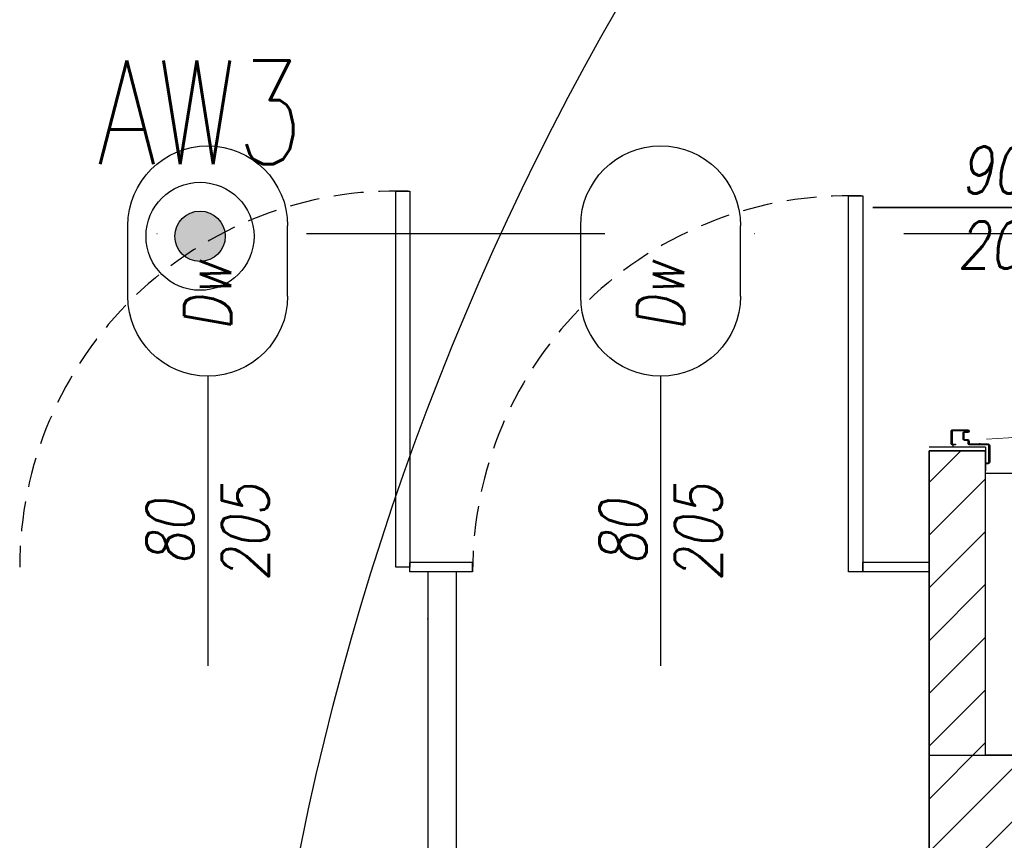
# Model space of a CAD drawing. Header units: millimetres. Extents: x 42924 to 92944, y -369470 to -179866.
# Tile 227 of 256: x 60942 to 61151, y -183930 to -183755. Entities that reach past the tile are written whole.
import ezdxf
from ezdxf.enums import TextEntityAlignment as Align

# ---------------------------------------------------------------- set-up
doc = ezdxf.new("R2010")
doc.units = ezdxf.units.MM
for name, pattern in [('CENTER', [0.6, 0.375, -0.075, 0.075, -0.075]), ('DASHDOT', [25.4, 12.7, -6.35, 0, -6.35]), ('HIDDEN', [9.525, 6.35, -3.175]), ('Hidden Line', [391.222223, 282.222223, -109])]:
    doc.linetypes.add(name, pattern=pattern)
doc.layers.get('0').update_dxf_attribs({"color": 8})
for name, color, linetype in [('!! 0_Osie', 8, 'DASHDOT'), ('!! 1_drzwi opis', 8, 'Continuous'), ('!! 1_drzwi-linia', 8, 'Continuous'), ('!! 1_hatch projektowane ściany', 8, 'Continuous'), ('!! 1_PROJ Sciany', 8, 'Continuous'), ('!! 1_zabudowa GK', 8, 'Continuous'), ('!! 2_wypos-sanitarne', 8, 'Continuous'), ('0-osie-liniA', 8, 'DASHDOT'), ('E1', 2, 'Continuous'), ('E_0', 4, 'Continuous'), ('E_AW', 1, 'Continuous')]:
    doc.layers.add(name, color=color, linetype=linetype)
doc.layers.add('E_SAP_ZASIĘG', color=150, linetype='Continuous', plot=False)
doc.styles.add('50', font='ROMANS.shx', dxfattribs={"width": 0.8, "height": 10})
doc.styles.add('ARCHETYP', font='romans.shx', dxfattribs={"height": 15})
doc.styles.add('ELE1', font='romans.shx', dxfattribs={"width": 0.8, "height": 18})

# ---------------------------------------------------------------- blocks, each defined once
blk = doc.blocks.new('A$C14D806DD')
at = {"layer": 'E_AW'}
h = blk.add_hatch(color=256, dxfattribs=at)
h.dxf.hatch_style = 1
h.paths.add_polyline_path([(5.36, 0, 1), (-5.36, 0, 1)])
at = {"layer": 'E_AW', "ltscale": 5}
for radius in [11.49, 5.36]:
    blk.add_circle((0, 0), radius, dxfattribs=at)
blk = doc.blocks.new('BLOK OSI')
at = {"layer": '0-osie-liniA', "ltscale": 5}
blk.add_lwpolyline([(48624.31, -197562.09), (53810.61, -197562.09)], dxfattribs=at)
blk = doc.blocks.new('zaw-dr-90-p')
at = {"color": 2, "linetype": 'CENTER', "ltscale": 0.2}
for p, q in [((24.5, 24), (31, 24)), ((12, 0), (-12, 0)), ((0, 12), (0, -12)), ((24.5, 19), (31, 19))]:
    blk.add_line(p, q, dxfattribs=at)
at = {"ltscale": 0.2}
for p, q in [((10, 12), (6.5, 12)), ((10, 0), (10, 6.5))]:
    blk.add_line(p, q, dxfattribs=at)
blk.add_lwpolyline([(0, 6.5), (23.5, 6.5, 0.414214), (28, 11), (28, 31), (24.5, 31), (24.5, 11, -0.414214), (23.5, 10), (0, 10, 4.561698), (7.6, 6.5), (4.9, 4.2)], format="xyb", dxfattribs=at)
blk.add_lwpolyline([(10, 10), (10, 39), (6.5, 39), (6.5, 10)], dxfattribs=at)
blk.add_lwpolyline([(-0.2, -0.2), (-2.5, -0.2), (-2.5, 0.2), (-0.2, 0.2), (-0.2, 2.5), (0.2, 2.5), (0.2, 0.2), (2.8, 0.2), (2.8, -0.2), (0.2, -0.2), (0.2, -2.8), (-0.2, -2.8)], close=True)
blk.add_circle((0, 0), 6.5, dxfattribs=at)
blk = doc.blocks.new('drzwi 90- sc 12')
for p, q in [((-13620.32, 20410.16), (-13620.32, 20313.77)), ((-13614.92, 20409.86), (-13620.32, 20409.86)), ((-13616.12, 20410.26), (-13620.22, 20410.26)), ((-13616.12, 20410.26), (-13620, 20410.26)), ((-13618.17, 20410.26), (-13616.22, 20410.26)), ((-13618.17, 20410.26), (-13616.22, 20410.26)), ((-13616.12, 20410.26), (-13616.12, 20411.46)), ((-13616.12, 20411.46), (-13615.02, 20411.46)), ((-13614.92, 20411.36), (-13614.92, 20313.77)), ((-13620.32, 20313.47), (-13620.32, 20317.97)), ((-13614.92, 20312.27), (-13614.92, 20317.97)), ((-13614.92, 20313.77), (-13620.32, 20313.77)), ((-13618.22, 20313.37), (-13620.22, 20313.37)), ((-13618.22, 20313.67), (-13618.22, 20313.37)), ((-13618.22, 20313.67), (-13616.42, 20313.67)), ((-13615.92, 20313.17), (-13615.92, 20312.17)), ((-13615.92, 20312.17), (-13615.02, 20312.17)), ((-13617.77, 20311.12), (-13617.77, 20305.72)), ((-13617.77, 20311.12), (-13617.77, 20305.72)), ((-13616.17, 20309.92), (-13617.37, 20309.92)), ((-13616.17, 20309.92), (-13616.17, 20311.02)), ((-13715.57, 20308.32), (-13715.57, 20308.56)), ((-13715.57, 20307.69), (-13715.57, 20308.56)), ((-13715.57, 20307.82), (-13715.57, 20308.56)), ((-13715.57, 20307.72), (-13715.37, 20307.72)), ((-13715.77, 20301.96), (-13716.27, 20301.96)), ((-13616.77, 20301.96), (-13616.27, 20301.96))]:
    blk.add_line(p, q)
for points in [[(-13665.27, 20284.96), (-13665.27, 20325.83)], [(-13615.57, 20309.64), (-13615.32, 20309.64), (-13615.32, 20309.82), (-13616.32, 20309.82), (-13616.32, 20309.64), (-13615.92, 20309.64)]]:
    blk.add_lwpolyline(points)
at = {"ltscale": 0.2}
for points in [[(-13715.57, 20307.51), (-13715.57, 20309.48, 0.414214), (-13715.91, 20309.82), (-13719.43, 20309.82, 0.414214), (-13719.77, 20309.48), (-13719.77, 20308.92), (-13719.59, 20308.92), (-13719.59, 20309.48, -0.414214), (-13719.43, 20309.64), (-13716.97, 20309.64)], [(-13716.97, 20309.64), (-13715.91, 20309.64, -0.414214), (-13715.75, 20309.48), (-13715.75, 20307.51)], [(-13615.92, 20309.64), (-13616.63, 20309.64, 0.414214), (-13616.79, 20309.48), (-13616.79, 20305.58, -0.414214), (-13617.13, 20305.24), (-13617.58, 20305.24, 0.414214), (-13617.74, 20305.08), (-13617.74, 20304.48, -0.414214), (-13618.08, 20304.14), (-13619.26, 20304.14, -0.414214), (-13619.6, 20304.48), (-13619.6, 20305.15, 1), (-13619.79, 20305.15), (-13619.79, 20301.96, 0.414214), (-13619.63, 20301.8), (-13617.11, 20301.8, 0.414214), (-13616.95, 20301.96), (-13616.95, 20302.52), (-13616.77, 20302.52), (-13616.77, 20301.96, -0.414214), (-13617.11, 20301.62), (-13619.63, 20301.62, -0.414214), (-13619.97, 20301.96), (-13619.97, 20305.15, -1), (-13619.42, 20305.15), (-13619.42, 20304.48, 0.414214), (-13619.26, 20304.32), (-13618.08, 20304.32, 0.414214), (-13617.92, 20304.48), (-13617.92, 20305.08, -0.414214), (-13617.58, 20305.42), (-13617.13, 20305.42, 0.414214), (-13616.97, 20305.58), (-13616.97, 20309.48, -0.414214), (-13616.63, 20309.82), (-13613.11, 20309.82, -0.414214), (-13612.77, 20309.48), (-13612.77, 20308.92), (-13612.95, 20308.92), (-13612.95, 20309.48, 0.414214), (-13613.11, 20309.64), (-13615.57, 20309.64)], [(-13715.75, 20307.76), (-13715.75, 20305.58, 0.414214), (-13715.41, 20305.24), (-13714.96, 20305.24, -0.414214), (-13714.8, 20305.08), (-13714.8, 20304.48, 0.414214), (-13714.46, 20304.14), (-13713.28, 20304.14, 0.414214), (-13712.94, 20304.48), (-13712.94, 20305.15, -1), (-13712.75, 20305.15), (-13712.75, 20301.96, -0.414214), (-13712.91, 20301.8), (-13715.43, 20301.8, -0.414214), (-13715.59, 20301.96), (-13715.59, 20302.52), (-13715.77, 20302.52), (-13715.77, 20301.96, 0.414214), (-13715.43, 20301.62), (-13712.91, 20301.62, 0.414214), (-13712.57, 20301.96), (-13712.57, 20305.15, 1), (-13713.12, 20305.15), (-13713.12, 20304.48, -0.414214), (-13713.28, 20304.32), (-13714.46, 20304.32, -0.414214), (-13714.62, 20304.48), (-13714.62, 20305.08, 0.414214), (-13714.96, 20305.42), (-13715.41, 20305.42, -0.414214), (-13715.57, 20305.58), (-13715.57, 20307.64)]]:
    blk.add_lwpolyline(points, format="xyb", dxfattribs=at)
at = {"lineweight": 30}
for points in [[(-13716.27, 20308.92), (-13721.27, 20308.92)], [(-13716.27, 20308.92), (-13716.27, 20296.92)], [(-13614.27, 20308.92), (-13609.27, 20308.92)], [(-13614.27, 20308.92), (-13614.27, 20296.92)]]:
    blk.add_lwpolyline(points, dxfattribs=at)
blk.add_lwpolyline([(-13616.79, 20308.82), (-13616.97, 20308.82), (-13616.97, 20307.42), (-13616.79, 20307.42)], close=True)
for centre, radius, start, end in [((-13620.22, 20410.16), 0.1, 90, 180), ((-13615.02, 20411.36), 0.1, 0, 90), ((-13620.22, 20313.47), 0.1, 180, 270), ((-13616.42, 20313.17), 0.5, 0, 90), ((-13615.02, 20312.27), 0.1, 270, 0), ((-13616.27, 20311.02), 0.1, 0, 90)]:
    blk.add_arc(centre, radius, start, end)
at = {"linetype": 'Hidden Line', "lineweight": 9, "ltscale": 0.05}
blk.add_arc((-13615.5, 20305.14), 99.12, 94.8005, 177.6944, dxfattribs=at)
at = {"xscale": 0.09999999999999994, "yscale": 0.09999999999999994, "zscale": 0.09999999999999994, "rotation": 180.0000000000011}
blk.add_blockref('zaw-dr-90-p', (-13614.92, 20310.92), dxfattribs=at)
blk = doc.blocks.new('drzwi 80-205')
blk.add_lwpolyline([(61128.31, -197571.09), (61128.31, -197491.09), (61131.31, -197491.09), (61131.31, -197571.09)], close=True)
blk.add_lwpolyline([(61088.31, -197551.09), (61088.31, -197591.09)])
at = {"linetype": 'HIDDEN'}
blk.add_arc((61128.31, -197571.09), 80, 88.0898, 180, dxfattribs=at)
blk = doc.blocks.new('1_ok-opis')
blk.add_line((0, 111.61), (0, 50))
for points in [[(-17, 128.61), (-17, 143.61)], [(17, 128.61), (17, 143.61)]]:
    blk.add_lwpolyline(points)
for centre, start, end in [((0, 143.61), 0, 180), ((0, 128.61), 180, 0)]:
    blk.add_arc(centre, 17, start, end)
at = {"style": 'ARCHETYP'}
for tag, height, rotation, p in [('NR', 12, 90, (0, 136.9)), ('NR', 12, 270, (0, 136.9)), ('SZEROKOŚĆ', 10, 90, (-8, 78.29)), ('SZEROKOŚĆ', 10, 270, (8, 78.29)), ('WYSOKOŚĆ', 10, 270, (-8, 78.29)), ('WYSOKOŚĆ', 10, 90, (8, 78.29))]:
    blk.add_attdef(tag, text='', height=height, rotation=rotation, dxfattribs=at).set_placement(p, align=Align.MIDDLE)

msp = doc.modelspace()

# ---------------------------------------------------------------- hatches: boundary and pattern name
at = {"layer": '!! 1_hatch projektowane ściany'}
h = msp.add_hatch(dxfattribs=at)
h.set_pattern_fill('ANSI31', color=256, scale=2.5)
h.set_pattern_definition([(45, (0, 13698.2005), (-5.61266008, 5.61266008), [])])
h.paths.add_polyline_path([(61399.56735, -184145.8878), (61399.56735, -184133.8878), (61155.43682, -184133.8878), (61155.43682, -183923.8878), (61399.56735, -183924.76298), (61399.56735, -183911.8878), (61147.43682, -183911.8878), (61147.43682, -183847.1378), (61135.43682, -183847.1378), (61135.43682, -184210.6378), (61147.43682, -184210.6378), (61147.43682, -184145.8878)])

# ---------------------------------------------------------------- linework, layer by layer
msp.add_lwpolyline([(61399.56735, -184145.8878), (61399.56735, -184133.8878), (61155.43682, -184133.8878), (61155.43682, -183923.8878), (61399.56735, -183924.76298), (61399.56735, -183911.8878), (61147.43682, -183911.8878), (61147.43682, -183847.1378), (61135.43682, -183847.1378), (61135.43682, -184210.6378), (61147.43682, -184210.6378), (61147.43682, -184145.8878)], close=True, dxfattribs=at)
at = {"layer": '!! 1_PROJ Sciany'}
for points in [[(61135.43682, -183911.8878), (61135.43682, -183847.1378)], [(61135.43682, -183847.1378), (61147.43682, -183847.1378)], [(61147.43682, -183911.8878), (61147.43682, -183847.1378)], [(61399.56735, -184145.8878), (61135.43682, -184145.8878), (61135.43682, -183911.8878), (61399.56735, -183911.8878)]]:
    msp.add_lwpolyline(points, dxfattribs=at)
msp.add_point((61028.81366, -183882.8878), dxfattribs=at)
at = {"layer": '!! 1_zabudowa GK'}
for points in [[(61038.31366, -183870.8878), (61024.95648, -183870.8878)], [(61024.95648, -183872.8878), (61024.95648, -183870.8878)], [(61038.31366, -183872.8878), (61038.31366, -183870.8878)], [(61135.43682, -183870.8878), (61121.31366, -183870.8878)], [(61121.31366, -183872.8878), (61121.31366, -183870.8878)], [(61038.31366, -183872.8878), (61024.95648, -183872.8878)], [(61028.81366, -183872.8878), (61028.81366, -184022.8878)], [(61034.81366, -183872.8878), (61034.81366, -184022.8878)], [(61135.43682, -183872.8878), (61121.31366, -183872.8878)]]:
    msp.add_lwpolyline(points, dxfattribs=at)
at = {"layer": '!! 2_wypos-sanitarne'}
msp.add_lwpolyline([(61147.43682, -183851.8878), (61399.56735, -183851.8878)], dxfattribs=at)
at = {"layer": 'E_SAP_ZASIĘG'}
for centre in [(61726.69488, -183314.55334), (61589.69013, -184051.49546)]:
    msp.add_circle(centre, 600, dxfattribs=at)

# ---------------------------------------------------------------- block references
at = {"layer": '!! 0_Osie'}
msp.add_blockref('BLOK OSI', (8819.85593, 13761.2005), dxfattribs=at)
at = {"layer": '!! 1_drzwi opis'}
ref = msp.add_blockref('1_ok-opis', (61073.47137, -183795.38784), dxfattribs=dict(at, xscale=-1, rotation=269.9999963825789))
ref.add_attrib('WYSOKOŚĆ', '90 ', dxfattribs={"layer": '0', "height": 10, "rotation": 359.9999964, "style": '50', "oblique": 10, "width": 0.8}).set_placement((61151.76222, -183787.38784), align=Align.MIDDLE)
ref.add_attrib('SZEROKOŚĆ', '205', dxfattribs={"layer": '0', "height": 10, "rotation": 359.9999964, "style": '50', "oblique": 10, "width": 0.8}).set_placement((61151.76222, -183803.38784), align=Align.MIDDLE)
ref.add_attrib('NR', 'Dw7.2', dxfattribs={"layer": '0', "height": 10, "rotation": 359.9999964, "style": '50', "oblique": 10, "width": 0.8}).set_placement((61210.75577, -183795.38785), align=Align.MIDDLE)
ref = msp.add_blockref('1_ok-opis', (60981.95648, -183942.8878), dxfattribs=dict(at, xscale=-1, rotation=359.9999963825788))
ref.add_attrib('WYSOKOŚĆ', '80', dxfattribs={"layer": '0', "height": 10, "rotation": 89.9999964, "style": '50', "oblique": 10, "width": 0.8}).set_placement((60973.95649, -183864.59695), align=Align.MIDDLE)
ref.add_attrib('SZEROKOŚĆ', '205', dxfattribs={"layer": '0', "height": 10, "rotation": 89.9999964, "style": '50', "oblique": 10, "width": 0.8}).set_placement((60989.95649, -183864.59695), align=Align.MIDDLE)
ref.add_attrib('NR', 'Dw', dxfattribs={"layer": '0', "height": 10, "rotation": 89.9999964, "style": '50', "oblique": 10, "width": 0.8}).set_placement((60981.95649, -183814.27656), align=Align.MIDDLE)
ref = msp.add_blockref('1_ok-opis', (61078.31366, -183942.8878), dxfattribs=dict(at, xscale=-1, rotation=359.9999963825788))
ref.add_attrib('WYSOKOŚĆ', '80', dxfattribs={"layer": '0', "height": 10, "rotation": 89.9999964, "style": '50', "oblique": 10, "width": 0.8}).set_placement((61070.31366, -183864.59695), align=Align.MIDDLE)
ref.add_attrib('SZEROKOŚĆ', '205', dxfattribs={"layer": '0', "height": 10, "rotation": 89.9999964, "style": '50', "oblique": 10, "width": 0.8}).set_placement((61086.31366, -183864.59695), align=Align.MIDDLE)
ref.add_attrib('NR', 'Dw', dxfattribs={"layer": '0', "height": 10, "rotation": 89.9999964, "style": '50', "oblique": 10, "width": 0.8}).set_placement((61078.31367, -183814.27655), align=Align.MIDDLE)
at = {"layer": '!! 1_drzwi-linia', "xscale": -1, "rotation": 270}
msp.add_blockref('drzwi 90- sc 12', (40838.51248, -170130.11818), dxfattribs=at)
at = {"layer": '!! 1_drzwi-linia'}
for p in [(-106.35718, 13699.2005), (-10, 13698.2005)]:
    msp.add_blockref('drzwi 80-205', p, dxfattribs=at)
at = {"layer": 'E_0'}
msp.add_blockref('A$C14D806DD', (60980.32308, -183801.5128), dxfattribs=at)

# ---------------------------------------------------------------- texts
at = {"layer": 'E1', "style": 'ELE1', "width": 0.75}
msp.add_text('AW3', height=22, dxfattribs=at).set_placement((60980.32308, -183775.14656), align=Align.MIDDLE_CENTER)

doc.saveas('drawing.dxf')
